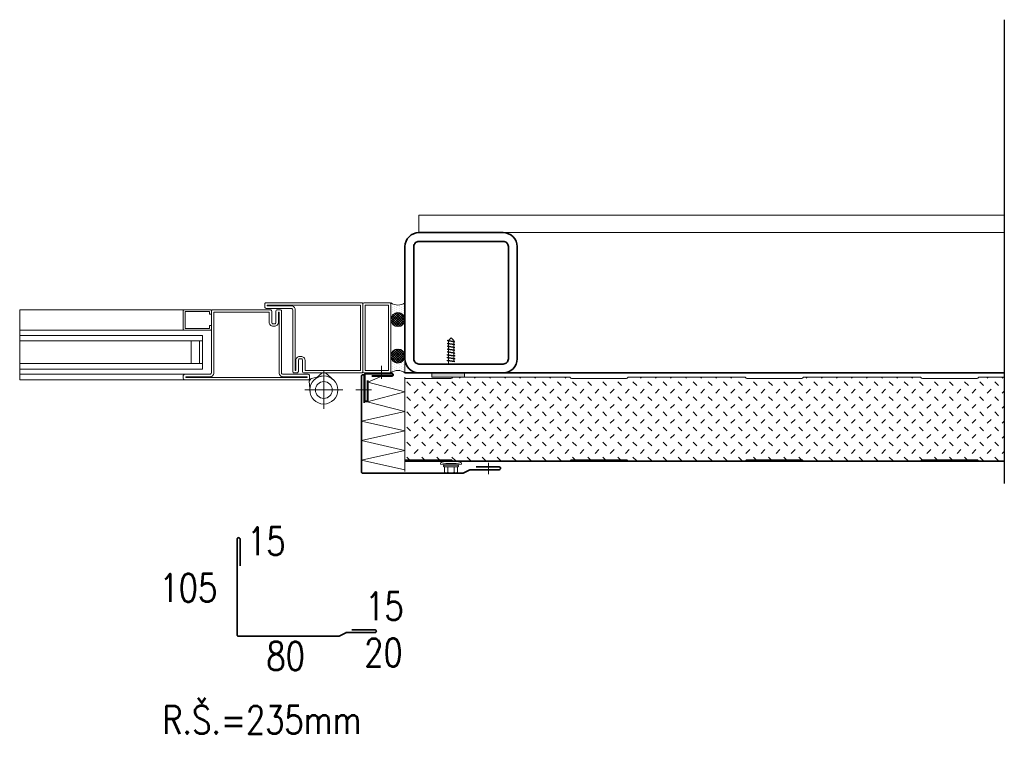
# Model space of a CAD drawing. Header units: millimetres. Extents: x -485339 to 350584, y -1189936 to 0.
# Tile 15 of 256: x -318117 to -317415, y -1055832 to -1055319. Entities that reach past the tile are written whole.
import ezdxf

# ---------------------------------------------------------------- set-up
doc = ezdxf.new("R2010")
doc.units = ezdxf.units.MM
doc.header["$LTSCALE"] = 10
doc.linetypes.add('AUSGEZOGEN', pattern=[0])
doc.layers.get('Defpoints').update_dxf_attribs({"color": 201})
for name, color, linetype, lineweight in [('N_klemp', 220, 'Continuous', 35), ('N_popis', 10, 'Continuous', 18), ('N_čáry_obrys', 10, 'Continuous', 35), ('N_čáry_plné', 10, 'Continuous', 18), ('N_šrary', 10, 'Continuous', 18)]:
    doc.layers.add(name, color=color, linetype=linetype, lineweight=lineweight)
doc.styles.get("Standard").update_dxf_attribs({"font": 'simplex.shx', "width": 0.8})

# ---------------------------------------------------------------- blocks, each defined once
blk = doc.blocks.new('*X7571')
at = {"color": 0}
for p, q in [((144.05625, 175.3375), (144.05625, 175.3375)), ((144.1375, 175.175), (144.1375, 175.175)), ((144.21875, 175.3375), (144.21875, 175.3375)), ((144.21875, 175.0125), (144.21875, 175.0125)), ((144.3, 175.175), (144.3, 175.175)), ((144.3, 174.85), (144.3, 174.85)), ((144.38125, 175.3375), (144.38125, 175.3375)), ((144.38125, 175.0125), (144.38125, 175.0125)), ((144.4625, 175.175), (144.4625, 175.175)), ((144.4625, 174.85), (144.4625, 174.85)), ((144.54375, 175.3375), (144.54375, 175.3375)), ((144.54375, 175.0125), (144.54375, 175.0125)), ((144.625, 175.175), (144.625, 175.175)), ((144.625, 174.85), (144.625, 174.85)), ((144.70625, 175.3375), (144.70625, 175.3375)), ((143.975, 174.525), (143.975, 174.525)), ((144.1375, 174.525), (144.1375, 174.525)), ((144.21875, 174.6875), (144.21875, 174.6875)), ((144.3, 174.525), (144.3, 174.525)), ((144.38125, 174.6875), (144.38125, 174.6875)), ((144.4625, 174.525), (144.4625, 174.525)), ((144.54375, 174.6875), (144.54375, 174.6875)), ((144.625, 174.525), (144.625, 174.525)), ((144.70625, 174.6875), (144.70625, 174.6875)), ((144.7875, 174.525), (144.7875, 174.525))]:
    blk.add_line(p, q, dxfattribs=at)
blk = doc.blocks.new('*X7572')
at = {"color": 0}
for p, q in [((394.921, 631.625), (395.427, 632.131)), ((395.566, 631.153), (394.943, 631.776)), ((394.947, 631.474), (395.578, 632.106)), ((394.974, 631.855), (395.197, 632.078)), ((395.688, 631.208), (394.998, 631.898)), ((395.004, 631.355), (395.697, 632.048)), ((395.785, 631.288), (395.078, 631.995)), ((395.086, 631.26), (395.792, 631.966)), ((395.859, 631.39), (395.18, 632.069)), ((395.19, 631.187), (395.865, 631.862)), ((395.908, 631.518), (395.308, 632.118)), ((395.321, 631.141), (395.911, 631.731)), ((395.918, 631.685), (395.475, 632.128)), ((395.411, 631.131), (394.921, 631.621)), ((395.162, 631.203), (394.993, 631.372)), ((395.493, 631.136), (395.916, 631.559))]:
    blk.add_line(p, q, dxfattribs=at)
blk = doc.blocks.new('G$C35EE9C9A')
at = {"layer": 'N_čáry_plné'}
for p, q in [((-1.32, 7.21), (-2.3, 7.4)), ((-8.7, 3.46), (-8.7, -3.46)), ((-4.2, 4.62), (-8, 4.62)), ((-4.2, 2.31), (-8, 2.31)), ((-4.2, -4.85), (-4.2, 4.85)), ((-3.8, 5.25), (-3.6, 5.25)), ((-3.2, 4.85), (-3.2, -4.85)), ((-1.36, 7), (0, 7)), ((-8, -2.31), (-4.2, -2.31)), ((-4.2, -4.62), (-8, -4.62)), ((-3.6, -5.25), (-3.8, -5.25)), ((-1.36, -7), (0, -7)), ((-1.32, -7.21), (-2.3, -7.4))]:
    blk.add_line(p, q, dxfattribs=at)
at = {"layer": 'N_čáry_plné', "ltscale": 0.5}
for p, q in [((69.46, 1.9), (71.17, 1.9)), ((70.46, -2.77), (71.3, 2.75)), ((70.96, -2.76), (71.81, 2.74)), ((71.3, 2.75), (71.81, 2.74)), ((71.68, 1.9), (73.2, 1.9)), ((72.49, -2.72), (73.32, 2.7)), ((73, -2.7), (73.82, 2.68)), ((73.7, 1.9), (75.22, 1.9)), ((74.93, 0), (75.33, 2.64)), ((75.03, -2.65), (75.43, 0)), ((75.33, 2.64), (75.84, 2.63)), ((75.43, 0), (75.84, 2.63)), ((75.73, 1.9), (77.24, 1.9)), ((76.55, -2.61), (77.35, 2.59)), ((77.06, -2.6), (77.85, 2.57)), ((77.35, 2.59), (77.85, 2.57)), ((77.75, 1.9), (79.27, 1.9)), ((78.58, -2.55), (79.36, 2.53)), ((79.09, -2.54), (79.87, 2.52)), ((79.36, 2.53), (79.87, 2.52)), ((79.77, 1.9), (81.29, 1.9)), ((80.61, -2.55), (81.39, 2.53)), ((81.11, -2.54), (81.89, 2.52)), ((81.8, 1.9), (83.31, 1.9)), ((82.63, -2.55), (83.41, 2.53)), ((83.14, -2.54), (83.91, 2.52)), ((83.41, 2.53), (83.91, 2.52)), ((83.82, 1.9), (85.34, 1.9)), ((84.65, -2.55), (85.43, 2.53)), ((85.16, -2.54), (85.94, 2.52)), ((85.43, 2.53), (85.94, 2.52)), ((87.76, 0), (85.83, 1.83)), ((70.96, -1.9), (72.61, -1.9)), ((73.12, -1.9), (74.64, -1.9)), ((74.52, -2.66), (75.03, -2.65)), ((75.14, -1.9), (76.66, -1.9)), ((76.55, -2.61), (77.06, -2.6)), ((77.17, -1.9), (78.68, -1.9)), ((79.19, -1.9), (80.71, -1.9)), ((81.21, -1.9), (82.73, -1.9)), ((82.63, -2.55), (83.14, -2.54)), ((83.24, -1.9), (84.75, -1.9)), ((84.65, -2.55), (85.16, -2.54)), ((85.26, -1.9), (85.76, -1.9)), ((85.76, -1.9), (87.76, 0))]:
    blk.add_line(p, q, dxfattribs=at)
for points in [[(73.32, 2.7), (73.82, 2.68)], [(74.52, -2.66), (74.93, 0)], [(81.39, 2.53), (81.89, 2.52)], [(72.49, -2.72), (73, -2.7)], [(78.58, -2.55), (79.09, -2.54)], [(80.61, -2.55), (81.11, -2.54)]]:
    blk.add_lwpolyline(points, dxfattribs=at)
at = {"layer": 'N_čáry_plné'}
for centre, radius, start, end in [((36.46, 0), 39.46, 169.19242, 190.80758), ((36.46, 0), 38.46, 169.19242, 190.80758), ((-7.4, 3.46), 1.3, 117.55002, 242.44998), ((-4.54, 0), 4.16, 146.27495, 213.72505), ((-3.8, 4.85), 0.4, 90, 180), ((-3.6, 4.85), 0.4, 0, 90), ((-7.4, -3.46), 1.3, 117.55002, 242.44998), ((-3.8, -4.85), 0.4, 180, 270), ((-3.6, -4.85), 0.4, 270, 0)]:
    blk.add_arc(centre, radius, start, end, dxfattribs=at)

msp = doc.modelspace()

# ---------------------------------------------------------------- hatches: boundary and pattern name
at = {"layer": 'N_čáry_plné', "lineweight": 0}
msp.add_hatch(color=256, dxfattribs=at).paths.add_polyline_path([(-317799.81, -1055574.23), (-317823.05, -1055574.23), (-317823.05, -1055571.23), (-317799.81, -1055571.23)])
at = {"layer": 'N_šrary', "ltscale": 0.2}
h = msp.add_hatch(dxfattribs=at)
h.set_pattern_fill('ZEM_NASYPANA', color=256, scale=3.8, style=0)
h.set_pattern_definition([(45, (-318286.9425, -1057724.52), (8e-16, 10.748023), [3.8, -11.4]), (135, (-318278.8814, -1057719.146), (-10.748023, 8e-16), [3.8, -11.4])])
h.paths.add_polyline_path([(-317475.08, -1055634.23, 0.414214), (-317474.08, -1055633.23), (-317433.62, -1055633.23, 0.414214), (-317432.62, -1055634.23), (-317414.93, -1055634.23), (-317414.93, -1055574.23), (-317432.62, -1055574.23, 0.414214), (-317433.62, -1055575.23), (-317474.08, -1055575.23, 0.414214), (-317475.08, -1055574.23), (-317557.62, -1055574.23, 0.414214), (-317558.62, -1055575.23), (-317599.08, -1055575.23, 0.414214), (-317600.08, -1055574.23), (-317682.62, -1055574.23, 0.414214), (-317683.62, -1055575.23), (-317724.08, -1055575.23, 0.414214), (-317725.08, -1055574.23), (-317807.62, -1055574.23, 0.414214), (-317808.62, -1055575.23), (-317842.16, -1055575.23), (-317842.16, -1055633.23), (-317808.62, -1055633.23, 0.414214), (-317807.62, -1055634.23), (-317725.08, -1055634.23, 0.414214), (-317724.08, -1055633.23), (-317683.62, -1055633.23, 0.414214), (-317682.62, -1055634.23), (-317600.08, -1055634.23, 0.414214), (-317599.08, -1055633.23), (-317558.62, -1055633.23, 0.414214), (-317557.62, -1055634.23)])

# ---------------------------------------------------------------- linework, layer by layer
at = {"layer": 'Defpoints', "ltscale": 0.25}
msp.add_lwpolyline([(-317414.93, -1055319.4), (-317414.93, -1055650.23)], dxfattribs=at)
at = {"layer": 'N_klemp', "lineweight": 35}
for points in [[(-317791.46, -1055638.29), (-317775.01, -1055638.29, -0.414214), (-317774.01, -1055639.29), (-317774.01, -1055639.29, -0.414214), (-317775.01, -1055640.29), (-317795.44, -1055640.29, 0.116434), (-317795.89, -1055640.4), (-317800.61, -1055642.76, -0.116434), (-317801.05, -1055642.86), (-317872.2, -1055642.86, -0.414214), (-317873.2, -1055641.86), (-317873.2, -1055573.59, -0.414214), (-317872.2, -1055572.59), (-317872.2, -1055572.59, -0.414214), (-317871.2, -1055573.59), (-317871.2, -1055592.59)], [(-317880, -1055754.45), (-317863.54, -1055754.45, -0.414214), (-317862.54, -1055755.45), (-317862.54, -1055755.45, -0.414214), (-317863.54, -1055756.45), (-317883.97, -1055756.45, 0.116434), (-317884.42, -1055756.55), (-317889.14, -1055758.91, -0.116434), (-317889.59, -1055759.02), (-317960.74, -1055759.02, -0.414214), (-317961.74, -1055758.02), (-317961.74, -1055689.74, -0.414214), (-317960.74, -1055688.74), (-317960.74, -1055688.74, -0.414214), (-317959.74, -1055689.74), (-317959.74, -1055708.74)]]:
    msp.add_lwpolyline(points, format="xyb", dxfattribs=at)
at = {"layer": 'N_čáry_obrys'}
for p, q in [((-317414.93, -1055571.23), (-317842.16, -1055571.23)), ((-317414.93, -1055634.23), (-317842.16, -1055634.23))]:
    msp.add_line(p, q, dxfattribs=at)
for points in [[(-317842.16, -1055561.23), (-317842.16, -1055481.23, -0.414214), (-317832.16, -1055471.23), (-317772.16, -1055471.23, -0.414214), (-317762.16, -1055481.23), (-317762.16, -1055561.23, -0.414214), (-317772.16, -1055571.23), (-317832.16, -1055571.23, -0.414214)], [(-317835.86, -1055561.23, 0.414214), (-317832.16, -1055564.93), (-317772.16, -1055564.93, 0.414214), (-317768.46, -1055561.23), (-317768.46, -1055481.23, 0.414214), (-317772.16, -1055477.53), (-317832.16, -1055477.53, 0.414214), (-317835.86, -1055481.23)]]:
    msp.add_lwpolyline(points, format="xyb", close=True, dxfattribs=at)
at = {"layer": 'N_čáry_plné', "lineweight": 0}
for p, q in [((-318116.79, -1055544.49), (-317986.52, -1055544.49)), ((-317986.52, -1055544.49), (-317986.52, -1055568.49)), ((-318116.79, -1055548.49), (-317986.52, -1055548.49)), ((-317986.52, -1055564.49), (-318116.79, -1055564.49)), ((-317986.52, -1055568.49), (-318116.79, -1055568.49)), ((-317900.01, -1055583.44), (-317900.01, -1055569.94)), ((-317900.01, -1055583.44), (-317913.51, -1055583.44)), ((-317900.01, -1055583.44), (-317886.51, -1055583.44)), ((-317900.01, -1055583.44), (-317900.01, -1055596.94))]:
    msp.add_line(p, q, dxfattribs=at)
at = {"layer": 'N_čáry_plné', "linetype": 'AUSGEZOGEN'}
for p, q in [((-317809.35, -1055575.23), (-317842.16, -1055575.23)), ((-317725.08, -1055574.23), (-317807.62, -1055574.23)), ((-317684.35, -1055575.23), (-317723.35, -1055575.23)), ((-317600.08, -1055574.23), (-317682.62, -1055574.23)), ((-317559.35, -1055575.23), (-317598.35, -1055575.23)), ((-317475.08, -1055574.23), (-317557.62, -1055574.23)), ((-317434.35, -1055575.23), (-317473.35, -1055575.23)), ((-317414.93, -1055574.23), (-317432.62, -1055574.23)), ((-317809.35, -1055633.23), (-317842.16, -1055633.23)), ((-317684.35, -1055633.23), (-317723.35, -1055633.23)), ((-317600.08, -1055634.23), (-317682.62, -1055634.23)), ((-317559.35, -1055633.23), (-317598.35, -1055633.23)), ((-317475.08, -1055634.23), (-317557.62, -1055634.23)), ((-317434.35, -1055633.23), (-317473.35, -1055633.23)), ((-317414.93, -1055634.23), (-317432.62, -1055634.23))]:
    msp.add_line(p, q, dxfattribs=at)
at = {"layer": 'N_čáry_plné'}
for p, q in [((-317842.16, -1055575.23), (-317842.16, -1055633.23)), ((-317414.93, -1055574.23), (-317414.93, -1055634.23))]:
    msp.add_line(p, q, dxfattribs=at)
for points in [[(-317832.16, -1055458.73), (-317414.93, -1055458.73)], [(-317832.16, -1055458.73), (-317832.16, -1055471.23)], [(-317832.16, -1055471.23), (-317414.93, -1055471.23)]]:
    msp.add_lwpolyline(points, dxfattribs=at)
at = {"layer": 'N_čáry_plné', "lineweight": 0}
for points in [[(-318000.16, -1055526.23), (-318116.79, -1055526.23)], [(-318000.16, -1055540.75), (-318116.79, -1055540.75)], [(-317994.45, -1055548.49), (-317994.45, -1055564.49)], [(-317988.71, -1055548.49), (-317988.71, -1055564.49)], [(-317858.79, -1055575.6), (-317858.79, -1055566.11)], [(-317999.16, -1055572.23), (-318116.79, -1055572.23)], [(-317999.16, -1055576.23), (-318116.79, -1055576.23)], [(-317909.83, -1055585.35), (-317910.56, -1055577.18), (-317909.09, -1055575.19), (-317901.07, -1055573.5)], [(-317907.38, -1055576.68), (-317901.25, -1055571.23), (-317898.78, -1055571.23), (-317892.65, -1055576.68)], [(-317858.53, -1055573.66), (-317868.69, -1055577.92)], [(-317842.16, -1055574.23), (-317842.16, -1055641.68)], [(-317877.27, -1055583.24), (-317866.13, -1055583.24)], [(-317842.16, -1055584.86), (-317868.69, -1055577.92)], [(-317842.16, -1055584.86), (-317869, -1055591.8)], [(-317842.16, -1055598.73), (-317869, -1055591.8)], [(-317842.16, -1055598.73), (-317873.2, -1055605.67)], [(-317842.16, -1055612.61), (-317873.2, -1055605.67)], [(-317842.16, -1055612.61), (-317873.2, -1055619.55)], [(-317842.16, -1055626.48), (-317873.2, -1055619.55)], [(-317842.16, -1055626.48), (-317873.2, -1055633.42)], [(-317842.16, -1055640.36), (-317873.2, -1055633.42)], [(-317782.67, -1055643.58), (-317782.67, -1055635.49)]]:
    msp.add_lwpolyline(points, dxfattribs=at)
at = {"layer": 'N_čáry_plné', "lineweight": 0, "ltscale": 0.2}
msp.add_lwpolyline([(-318116.79, -1055576.24), (-318116.79, -1055526.23)], dxfattribs=at)
at = {"layer": 'N_čáry_plné', "lineweight": 0}
for points in [[(-317980.16, -1055527.23, -0.414214), (-317979.16, -1055526.23), (-317938.16, -1055526.23, -0.414214), (-317937.16, -1055527.23), (-317937.16, -1055535.23, 0.414214), (-317936.16, -1055536.23), (-317935.16, -1055536.23, 0.414214), (-317934.16, -1055535.23), (-317934.16, -1055527.23, -0.414214), (-317933.16, -1055526.23), (-317931.16, -1055526.23, -0.414214), (-317930.16, -1055527.23), (-317930.16, -1055571.23, 0.414214), (-317929.16, -1055572.23), (-317911.16, -1055572.23, -0.414214), (-317910.16, -1055573.23), (-317910.16, -1055575.23, -0.414214), (-317911.16, -1055576.23), (-317999.16, -1055576.23, -0.414214), (-318000.16, -1055575.23), (-318000.16, -1055573.23, -0.414214), (-317999.16, -1055572.23), (-317981.16, -1055572.23, 0.414214), (-317980.16, -1055571.23), (-317980.16, -1055537.56)], [(-317921.16, -1055571.23), (-317919.16, -1055571.23, 0.414214), (-317918.16, -1055570.23), (-317918.16, -1055562.23, -0.414214), (-317917.16, -1055561.23), (-317916.16, -1055561.23, -0.414214), (-317915.16, -1055562.23), (-317915.16, -1055570.23, 0.414214), (-317914.16, -1055571.23), (-317873.16, -1055571.23, 0.414214), (-317872.16, -1055570.23), (-317872.16, -1055522.23, 0.414214), (-317873.16, -1055521.23), (-317941.16, -1055521.23, 0.414214), (-317942.16, -1055522.23), (-317942.16, -1055524.23, 0.414214), (-317941.16, -1055525.23), (-317923.16, -1055525.23, -0.414214), (-317922.16, -1055526.23), (-317922.16, -1055570.23, 0.414214)], [(-317920.41, -1055569.48), (-317919.91, -1055569.48), (-317919.91, -1055562.23, -0.414214), (-317917.16, -1055559.48), (-317916.16, -1055559.48, -0.414214), (-317913.41, -1055562.23), (-317913.41, -1055569.48), (-317873.91, -1055569.48), (-317873.91, -1055522.98), (-317940.41, -1055522.98), (-317940.41, -1055523.48), (-317923.16, -1055523.48, -0.414214), (-317920.41, -1055526.23)], [(-317853.16, -1055571.23), (-317871.16, -1055571.23, -0.414214), (-317872.16, -1055570.23), (-317872.16, -1055522.23, -0.414214), (-317871.16, -1055521.23), (-317853.16, -1055521.23, -0.414214), (-317852.16, -1055522.23), (-317852.16, -1055570.23, -0.414214)], [(-317929.16, -1055573.98), (-317911.91, -1055573.98), (-317911.91, -1055574.48), (-317998.41, -1055574.48), (-317998.41, -1055573.98), (-317981.16, -1055573.98, 0.414214), (-317978.41, -1055571.23), (-317978.41, -1055527.98), (-317938.91, -1055527.98), (-317938.91, -1055535.23, 0.414214), (-317936.16, -1055537.98), (-317935.16, -1055537.98, 0.414214), (-317932.41, -1055535.23), (-317932.41, -1055527.98), (-317931.91, -1055527.98), (-317931.91, -1055571.23, 0.414214)]]:
    msp.add_lwpolyline(points, format="xyb", close=True, dxfattribs=at)
msp.add_lwpolyline([(-317980.16, -1055529.42), (-317981.41, -1055529.42), (-317981.41, -1055527.48), (-317998.91, -1055527.48), (-317998.91, -1055539.5), (-317981.41, -1055539.5), (-317981.41, -1055537.56), (-317980.16, -1055537.56), (-317980.16, -1055540.25, -0.414214), (-317980.66, -1055540.75), (-317999.66, -1055540.75, -0.414214), (-318000.16, -1055540.25), (-318000.16, -1055526.73, -0.414214), (-317999.66, -1055526.23), (-317980.66, -1055526.23, -0.414214), (-317980.16, -1055526.73), (-317980.16, -1055529.42), (-317980.16, -1055527.23)], format="xyb", dxfattribs=at)
for points in [[(-317853.91, -1055569.48), (-317870.41, -1055569.48), (-317870.41, -1055522.98), (-317853.91, -1055522.98)], [(-317799.81, -1055574.23), (-317823.05, -1055574.23), (-317823.05, -1055571.23), (-317799.81, -1055571.23)]]:
    msp.add_lwpolyline(points, close=True, dxfattribs=at)
at = {"layer": 'N_čáry_plné'}
for points in [[(-317852.16, -1055533.23, -1), (-317842.16, -1055533.23), (-317842.16, -1055521.23, -0.343817), (-317852.16, -1055521.23)], [(-317852.16, -1055559.23, 1), (-317842.16, -1055559.23), (-317842.16, -1055571.23, 0.343817), (-317852.16, -1055571.23)]]:
    msp.add_lwpolyline(points, format="xyb", close=True, dxfattribs=at)
at = {"layer": 'N_čáry_plné', "lineweight": 40}
msp.add_lwpolyline([(-317868.79, -1055576.66), (-317868.79, -1055590.66, -0.414214), (-317869.79, -1055591.66), (-317869.79, -1055591.66, -0.414214), (-317870.79, -1055590.66), (-317870.79, -1055572.66, -0.414214), (-317869.79, -1055571.66), (-317851.79, -1055571.66, -0.414214), (-317850.79, -1055572.66), (-317850.79, -1055572.66, -0.414214), (-317851.79, -1055573.66), (-317865.79, -1055573.66)], format="xyb", dxfattribs=at)
at = {"layer": 'N_čáry_plné'}
for centre in [(-317847.16, -1055533.23), (-317847.16, -1055559.23)]:
    msp.add_circle(centre, 5, dxfattribs=at)
at = {"layer": 'N_čáry_plné', "lineweight": 0}
for radius in [10, 6]:
    msp.add_circle((-317900.01, -1055583.44), radius, dxfattribs=at)
at = {"layer": 'N_čáry_plné', "linetype": 'AUSGEZOGEN'}
for centre, start, end in [((-317809.35, -1055574.23), 270, 330), ((-317807.62, -1055575.23), 90, 150), ((-317725.08, -1055575.23), 30, 90), ((-317723.35, -1055574.23), 210, 270), ((-317684.35, -1055574.23), 270, 330), ((-317682.62, -1055575.23), 90, 150), ((-317600.08, -1055575.23), 30, 90), ((-317598.35, -1055574.23), 210, 270), ((-317559.35, -1055574.23), 270, 330), ((-317557.62, -1055575.23), 90, 150), ((-317475.08, -1055575.23), 30, 90), ((-317473.35, -1055574.23), 210, 270), ((-317434.35, -1055574.23), 270, 330), ((-317432.62, -1055575.23), 90, 150), ((-317809.35, -1055634.23), 30, 90), ((-317807.62, -1055633.23), 210, 270), ((-317725.08, -1055633.23), 270, 330), ((-317723.35, -1055634.23), 90, 150), ((-317684.35, -1055634.23), 30, 90), ((-317682.62, -1055633.23), 210, 270), ((-317600.08, -1055633.23), 270, 330), ((-317598.35, -1055634.23), 90, 150), ((-317559.35, -1055634.23), 30, 90), ((-317557.62, -1055633.23), 210, 270), ((-317475.08, -1055633.23), 270, 330), ((-317473.35, -1055634.23), 90, 150), ((-317434.35, -1055634.23), 30, 90), ((-317432.62, -1055633.23), 210, 270)]:
    msp.add_arc(centre, 1, start, end, dxfattribs=at)

# ---------------------------------------------------------------- block references
at = {"layer": 'N_čáry_obrys', "lineweight": 18, "rotation": 90}
msp.add_blockref('G$C35EE9C9A', (-317809.34, -1055633.93), dxfattribs=at)
at = {"layer": 'N_čáry_plné', "yscale": 10, "zscale": 10}
for name, p, xscale, rotation in [('*X7571', (-316097.74, -1056969.85), 10, 90), ('*X7572', (-311530.85, -1059487.45), 10, 90), ('*X7572', (-311530.85, -1051605.02), -10, 89.9999999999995), ('*X7571', (-316097.74, -1054122.62), -10, 89.9999999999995)]:
    msp.add_blockref(name, p, dxfattribs=dict(at, xscale=xscale, rotation=rotation))

# ---------------------------------------------------------------- texts
at = {"layer": 'N_klemp', "lineweight": 35, "width": 0.8}
msp.add_text('R.Š.=235mm', height=20, dxfattribs=at).set_placement((-318015.18, -1055828.55))
at = {"layer": 'N_popis', "width": 0.8}
for s, p in [('15', (-317954.71, -1055701.23)), ('105', (-318017.13, -1055734.49)), ('15', (-317870.49, -1055747.69)), ('80', (-317940.9, -1055783.13)), ('20', (-317871.2, -1055780.59))]:
    msp.add_text(s, height=20, dxfattribs=at).set_placement(p)

doc.saveas('drawing.dxf')
